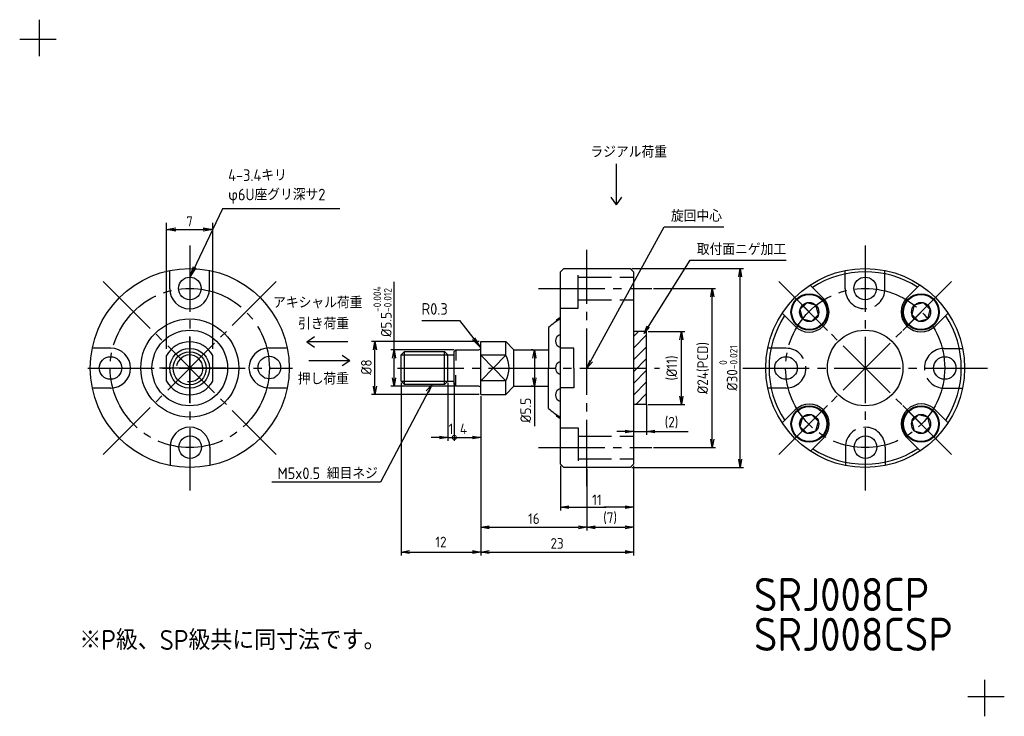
# Model space of a CAD drawing. Header units: millimetres. Extents: x 0 to 148, y 0 to 105.
import ezdxf
from ezdxf.enums import TextEntityAlignment as Align

# ---------------------------------------------------------------- set-up
doc = ezdxf.new("R2010")
doc.units = ezdxf.units.MM
doc.header["$LTSCALE"] = 2
for name, pattern in [('Amconstr', [9999, 9999, 0]), ('GEN3A', [3.125, 2.5, -0.625]), ('GEN7', [13.75, 10, -1.25, 1.25, -1.25]), ('GEN7A', [6.875, 5, -0.625, 0.625, -0.625])]:
    doc.linetypes.add(name, pattern=pattern)
for name, color, linetype in [('0N', 7, 'Continuous'), ('3A', 6, 'GEN3A'), ('4', 3, 'Continuous'), ('4N', 3, 'Continuous'), ('5', 3, 'Continuous'), ('6', 2, 'Continuous'), ('7', 4, 'GEN7'), ('7A', 4, 'GEN7A'), ('7AN', 4, 'GEN7A'), ('KLIN', 1, 'Continuous')]:
    doc.layers.add(name, color=color, linetype=linetype)
for name, color, linetype, lineweight in [('AM_5', 3, 'Continuous', 25), ('AM_8', 1, 'Continuous', 25), ('AM_CL', 1, 'Amconstr', 25)]:
    doc.layers.add(name, color=color, linetype=linetype, lineweight=lineweight)
doc.styles.add('ACISOTS', font='isocp.shx', dxfattribs={"bigfont": 'extfont.shx'})
doc.styles.get("Standard").update_dxf_attribs({"font": 'ISOCP.SHX', "bigfont": 'EXTFONT.SHX'})
doc.dimstyles.new('AM_ISO$0', dxfattribs={"dimtxt": 3.5, "dimasz": 2.5, "dimexe": 1, "dimexo": 1, "dimgap": 1.5, "dimtad": 1, "dimdsep": 46, "dimtxsty": 'STANDARD', "dimcen": 0, "dimclrd": 256, "dimclre": 256, "dimclrt": 2, "dimadec": 0, "dimazin": 2, "dimtp": 0.1, "dimtm": 0.1, "dimtfac": 0.71, "dimtdec": 3, "dimtmove": 0, "dimatfit": 3, "dimfxl": 1, "dimlwd": -1, "dimlwe": -1, "dimarcsym": 0})
doc.dimstyles.new('GEN-ISO', dxfattribs={"dimscale": 2, "dimtxt": 3.2, "dimasz": 2.5, "dimexe": 1, "dimexo": 0.5, "dimgap": 1, "dimtad": 1, "dimdsep": 46, "dimtxsty": 'STANDARD', "dimblk1": 'OPEN', "dimblk2": 'OPEN', "dimsah": 1, "dimcen": 0, "dimclrd": 256, "dimclre": 256, "dimclrt": 2, "dimadec": 0, "dimazin": 0, "dimtp": 0.1, "dimtm": 0.1, "dimtfac": 0.71, "dimtdec": 3, "dimtmove": 0, "dimatfit": 3, "dimldrblk": 'OPEN', "dimfxl": 1, "dimtzin": 0, "dimarcsym": 0})
doc.dimstyles.new('GEN-ISO$0', dxfattribs={"dimtxt": 3.2, "dimasz": 2.5, "dimexe": 1, "dimexo": 0.5, "dimgap": 1, "dimtad": 1, "dimdsep": 46, "dimtxsty": 'STANDARD', "dimblk1": 'OPEN', "dimblk2": 'OPEN', "dimsah": 1, "dimcen": 0, "dimclrd": 256, "dimclre": 256, "dimclrt": 2, "dimadec": 0, "dimazin": 0, "dimtp": 0.1, "dimtm": 0.1, "dimtfac": 0.71, "dimtdec": 3, "dimtmove": 0, "dimatfit": 3, "dimldrblk": 'OPEN', "dimfxl": 1, "dimtzin": 0, "dimarcsym": 0})

# ---------------------------------------------------------------- blocks, each defined once
blk = doc.blocks.new('_OPEN')
at = {"color": 0, "linetype": 'ByBlock'}
for p, q in [((-1, 0.17), (0, 0)), ((0, 0), (-1, -0.17)), ((0, 0), (-1, 0))]:
    blk.add_line(p, q, dxfattribs=at)
blk = doc.blocks.new('*D5')
at = {"layer": '5', "lineweight": -2, "transparency": 16777216}
for p, q in [((95.58, 64.5), (104.96, 64.5)), ((104.46, 41.75), (104.46, 63.25)), ((95.58, 40.5), (104.96, 40.5))]:
    blk.add_line(p, q, dxfattribs=at)
at = {"layer": 'DEFPOINTS', "color": 0, "transparency": 16777216}
for p in [(95.33, 64.5), (104.46, 64.5), (95.33, 40.5)]:
    blk.add_point(p, dxfattribs=at)
at = {"layer": '5', "lineweight": -2, "transparency": 16777216, "xscale": 1.25, "yscale": 1.25, "zscale": 1.25}
for p, rotation in [((104.46, 64.5), 90), ((104.46, 40.5), 270)]:
    blk.add_blockref('_OPEN', p, dxfattribs=dict(at, rotation=rotation))
at = {"layer": '5', "color": 2, "transparency": 16777216, "insert": (103.08, 52.5), "char_height": 1.6, "attachment_point": 5, "rotation": 90}
blk.add_mtext('%%c24(PCD)', dxfattribs=at)
blk = doc.blocks.new('*D6')
at = {"layer": '5', "lineweight": -2, "transparency": 16777216}
for p, q in [((92.3, 67.5), (109.16, 67.5)), ((108.66, 38.75), (108.66, 66.25)), ((92.3, 37.5), (109.16, 37.5))]:
    blk.add_line(p, q, dxfattribs=at)
at = {"layer": 'DEFPOINTS', "color": 0, "transparency": 16777216}
for p in [(92.05, 67.5), (108.66, 67.5), (92.05, 37.5)]:
    blk.add_point(p, dxfattribs=at)
at = {"layer": '5', "lineweight": -2, "transparency": 16777216, "xscale": 1.25, "yscale": 1.25, "zscale": 1.25}
for p, rotation in [((108.66, 67.5), 90), ((108.66, 37.5), 270)]:
    blk.add_blockref('_OPEN', p, dxfattribs=dict(at, rotation=rotation))
at = {"layer": '5', "color": 2, "transparency": 16777216, "insert": (106.89, 52.5), "char_height": 1.6, "attachment_point": 5, "rotation": 90}
blk.add_mtext('%%c30{}{\\H0.71x;\\C3;\\S 0^ -0.021;}', dxfattribs=at)
blk = doc.blocks.new('*D7')
at = {"layer": '5', "lineweight": -2, "transparency": 16777216}
for p, q in [((56.46, 55.25), (56.46, 65.51)), ((65.55, 55.25), (55.96, 55.25)), ((56.46, 51), (56.46, 54)), ((65.55, 49.75), (55.96, 49.75))]:
    blk.add_line(p, q, dxfattribs=at)
at = {"layer": 'DEFPOINTS', "color": 0, "transparency": 16777216}
for p in [(56.46, 55.25), (65.8, 55.25), (65.8, 49.75)]:
    blk.add_point(p, dxfattribs=at)
at = {"layer": '5', "lineweight": -2, "transparency": 16777216, "xscale": 1.25, "yscale": 1.25, "zscale": 1.25}
for p, rotation in [((56.46, 55.25), 90), ((56.46, 49.75), 270)]:
    blk.add_blockref('_OPEN', p, dxfattribs=dict(at, rotation=rotation))
at = {"layer": '5', "color": 2, "transparency": 16777216, "insert": (54.72, 61), "char_height": 1.6, "attachment_point": 5, "rotation": 90}
blk.add_mtext('%%c5.5{}{\\H0.71x;\\C3;\\S-0.004^ -0.012;}', dxfattribs=at)
blk = doc.blocks.new('*D8')
at = {"layer": '5', "lineweight": -2, "transparency": 16777216}
for p, q in [((69.55, 48.25), (69.55, 24.26)), ((92.55, 37.75), (92.55, 24.26)), ((70.8, 24.76), (91.3, 24.76))]:
    blk.add_line(p, q, dxfattribs=at)
at = {"layer": 'DEFPOINTS', "color": 0, "transparency": 16777216}
for p in [(69.55, 48.5), (92.55, 38), (92.55, 24.76)]:
    blk.add_point(p, dxfattribs=at)
at = {"layer": '5', "lineweight": -2, "transparency": 16777216, "xscale": 1.25, "yscale": 1.25, "zscale": 1.25, "rotation": 180}
blk.add_blockref('_OPEN', (69.55, 24.76), dxfattribs=at)
at = {"layer": '5', "lineweight": -2, "transparency": 16777216, "xscale": 1.25, "yscale": 1.25, "zscale": 1.25}
blk.add_blockref('_OPEN', (92.55, 24.76), dxfattribs=at)
at = {"layer": '5', "color": 2, "transparency": 16777216, "insert": (81.05, 26.06), "char_height": 1.6, "attachment_point": 5}
blk.add_mtext('23', dxfattribs=at)
blk = doc.blocks.new('*D9')
at = {"layer": '5', "lineweight": -2, "transparency": 16777216}
for p, q in [((92.55, 37.75), (92.55, 27.99)), ((85.55, 34.24), (85.55, 27.99)), ((86.8, 28.49), (91.3, 28.49))]:
    blk.add_line(p, q, dxfattribs=at)
at = {"layer": 'DEFPOINTS', "color": 0, "transparency": 16777216}
for p in [(92.55, 38), (85.55, 34.49), (92.55, 28.49)]:
    blk.add_point(p, dxfattribs=at)
at = {"layer": '5', "lineweight": -2, "transparency": 16777216, "xscale": 1.25, "yscale": 1.25, "zscale": 1.25, "rotation": 180}
blk.add_blockref('_OPEN', (85.55, 28.49), dxfattribs=at)
at = {"layer": '5', "lineweight": -2, "transparency": 16777216, "xscale": 1.25, "yscale": 1.25, "zscale": 1.25}
blk.add_blockref('_OPEN', (92.55, 28.49), dxfattribs=at)
at = {"layer": '5', "color": 2, "transparency": 16777216, "insert": (89.05, 29.87), "char_height": 1.6, "attachment_point": 5}
blk.add_mtext('(7)', dxfattribs=at)
blk = doc.blocks.new('*D10')
at = {"layer": '5', "lineweight": -2, "transparency": 16777216}
for p, q in [((57.55, 50.25), (57.55, 24.26)), ((69.55, 48.25), (69.55, 24.26)), ((58.8, 24.76), (68.3, 24.76))]:
    blk.add_line(p, q, dxfattribs=at)
at = {"layer": 'DEFPOINTS', "color": 0, "transparency": 16777216}
for p in [(57.55, 50.5), (69.55, 48.5), (69.55, 24.76)]:
    blk.add_point(p, dxfattribs=at)
at = {"layer": '5', "lineweight": -2, "transparency": 16777216, "xscale": 1.25, "yscale": 1.25, "zscale": 1.25, "rotation": 180}
blk.add_blockref('_OPEN', (57.55, 24.76), dxfattribs=at)
at = {"layer": '5', "lineweight": -2, "transparency": 16777216, "xscale": 1.25, "yscale": 1.25, "zscale": 1.25}
blk.add_blockref('_OPEN', (69.55, 24.76), dxfattribs=at)
at = {"layer": '5', "color": 2, "transparency": 16777216, "insert": (63.53, 26.27), "char_height": 1.6, "attachment_point": 5}
blk.add_mtext('12', dxfattribs=at)
blk = doc.blocks.new('*D11')
at = {"layer": '5', "lineweight": -2, "transparency": 16777216}
for p, q in [((81.55, 37.75), (81.55, 31.02)), ((92.55, 37.75), (92.55, 31.02)), ((82.8, 31.52), (85.99, 31.52)), ((91.3, 31.52), (88.11, 31.52))]:
    blk.add_line(p, q, dxfattribs=at)
at = {"layer": 'DEFPOINTS', "color": 0, "transparency": 16777216}
for p in [(81.55, 38), (92.55, 38), (92.55, 31.52)]:
    blk.add_point(p, dxfattribs=at)
at = {"layer": '5', "lineweight": -2, "transparency": 16777216, "xscale": 1.25, "yscale": 1.25, "zscale": 1.25, "rotation": 180}
blk.add_blockref('_OPEN', (81.55, 31.52), dxfattribs=at)
at = {"layer": '5', "lineweight": -2, "transparency": 16777216, "xscale": 1.25, "yscale": 1.25, "zscale": 1.25}
blk.add_blockref('_OPEN', (92.55, 31.52), dxfattribs=at)
at = {"layer": '5', "color": 2, "transparency": 16777216, "insert": (87.05, 32.63), "char_height": 1.6, "attachment_point": 5}
blk.add_mtext('11', dxfattribs=at)
blk = doc.blocks.new('_DotSmall')
at = {"color": 0, "linetype": 'ByBlock', "const_width": 0.5}
blk.add_lwpolyline([(-0.0625, 0, 1), (0.0625, 0, 1)], format="xyb", close=True, dxfattribs=at)
blk = doc.blocks.new('*D12')
at = {"layer": '5', "lineweight": -2, "transparency": 16777216}
for p, q in [((65.55, 49.75), (65.55, 41.53)), ((69.55, 48.25), (69.55, 41.53)), ((65.55, 42.03), (68.3, 42.03))]:
    blk.add_line(p, q, dxfattribs=at)
at = {"layer": 'DEFPOINTS', "color": 0, "transparency": 16777216}
for p in [(65.55, 50), (69.55, 48.5), (69.55, 42.03)]:
    blk.add_point(p, dxfattribs=at)
at = {"layer": '5', "lineweight": -2, "transparency": 16777216, "xscale": 1.25, "yscale": 1.25, "zscale": 1.25, "rotation": 180}
blk.add_blockref('_DotSmall', (65.55, 42.03), dxfattribs=at)
at = {"layer": '5', "lineweight": -2, "transparency": 16777216, "xscale": 1.25, "yscale": 1.25, "zscale": 1.25}
blk.add_blockref('_OPEN', (69.55, 42.03), dxfattribs=at)
at = {"layer": '5', "color": 2, "transparency": 16777216, "insert": (66.93, 43.33), "char_height": 1.6, "attachment_point": 5}
blk.add_mtext('4', dxfattribs=at)
blk = doc.blocks.new('*D13')
at = {"layer": '5', "lineweight": -2, "transparency": 16777216}
for p, q in [((77.37, 55.25), (77.12, 55.25)), ((77.62, 54), (77.62, 51)), ((77.37, 49.75), (77.12, 49.75)), ((77.62, 49.75), (77.62, 43.75))]:
    blk.add_line(p, q, dxfattribs=at)
at = {"layer": 'DEFPOINTS', "color": 0, "transparency": 16777216}
for p in [(77.62, 55.25), (77.62, 55.25), (77.62, 49.75)]:
    blk.add_point(p, dxfattribs=at)
at = {"layer": '5', "lineweight": -2, "transparency": 16777216, "xscale": 1.25, "yscale": 1.25, "zscale": 1.25}
for p, rotation in [((77.62, 55.25), 90), ((77.62, 49.75), 270)]:
    blk.add_blockref('_OPEN', p, dxfattribs=dict(at, rotation=rotation))
at = {"layer": '5', "color": 2, "transparency": 16777216, "insert": (76.32, 46.13), "char_height": 1.6, "attachment_point": 5, "rotation": 90}
blk.add_mtext('%%c5.5', dxfattribs=at)
blk = doc.blocks.new('*D14')
at = {"layer": '5', "lineweight": -2, "transparency": 16777216}
for p, q in [((69.3, 56.5), (53.08, 56.5)), ((53.58, 49.75), (53.58, 55.25)), ((69.3, 48.5), (53.08, 48.5))]:
    blk.add_line(p, q, dxfattribs=at)
at = {"layer": 'DEFPOINTS', "color": 0, "transparency": 16777216}
for p in [(53.58, 56.5), (69.55, 56.5), (69.55, 48.5)]:
    blk.add_point(p, dxfattribs=at)
at = {"layer": '5', "lineweight": -2, "transparency": 16777216, "xscale": 1.25, "yscale": 1.25, "zscale": 1.25}
for p, rotation in [((53.58, 56.5), 90), ((53.58, 48.5), 270)]:
    blk.add_blockref('_OPEN', p, dxfattribs=dict(at, rotation=rotation))
at = {"layer": '5', "color": 2, "transparency": 16777216, "insert": (52.28, 52.63), "char_height": 1.6, "attachment_point": 5, "rotation": 90}
blk.add_mtext('%%c8', dxfattribs=at)
blk = doc.blocks.new('*D15')
at = {"layer": '5', "lineweight": -2, "transparency": 16777216}
for p, q in [((92.55, 46.75), (92.55, 42.43)), ((94.55, 47.05), (94.55, 42.43)), ((91.3, 42.93), (90.05, 42.93)), ((92.55, 42.93), (94.55, 42.93)), ((95.8, 42.93), (97.05, 42.93))]:
    blk.add_line(p, q, dxfattribs=at)
at = {"layer": 'DEFPOINTS', "color": 0, "transparency": 16777216}
for p in [(92.55, 47), (94.55, 47.3), (94.55, 42.93)]:
    blk.add_point(p, dxfattribs=at)
at = {"layer": '5', "lineweight": -2, "transparency": 16777216, "xscale": 1.25, "yscale": 1.25, "zscale": 1.25}
blk.add_blockref('_OPEN', (92.55, 42.93), dxfattribs=at)
at = {"layer": '5', "lineweight": -2, "transparency": 16777216, "xscale": 1.25, "yscale": 1.25, "zscale": 1.25, "rotation": 180}
blk.add_blockref('_OPEN', (94.55, 42.93), dxfattribs=at)
at = {"layer": '5', "color": 2, "transparency": 16777216, "insert": (98.31, 44.26), "char_height": 1.6, "attachment_point": 5}
blk.add_mtext('(2)', dxfattribs=at)
blk = doc.blocks.new('*D18')
at = {"layer": '5', "lineweight": -2, "transparency": 16777216}
for p, q in [((94.8, 58), (100.3, 58)), ((99.8, 48.25), (99.8, 56.75)), ((94.8, 47), (100.3, 47))]:
    blk.add_line(p, q, dxfattribs=at)
at = {"layer": 'DEFPOINTS', "color": 0, "transparency": 16777216}
for p in [(94.55, 58), (99.8, 58), (94.55, 47)]:
    blk.add_point(p, dxfattribs=at)
at = {"layer": '5', "lineweight": -2, "transparency": 16777216, "xscale": 1.25, "yscale": 1.25, "zscale": 1.25}
for p, rotation in [((99.8, 58), 90), ((99.8, 47), 270)]:
    blk.add_blockref('_OPEN', p, dxfattribs=dict(at, rotation=rotation))
at = {"layer": '5', "color": 2, "transparency": 16777216, "insert": (98.42, 52.5), "char_height": 1.6, "attachment_point": 5, "rotation": 90}
blk.add_mtext('(%%c11)', dxfattribs=at)
blk = doc.blocks.new('*D16')
at = {"layer": '5', "lineweight": -2, "transparency": 16777216}
for p, q in [((64.55, 50.25), (64.55, 41.53)), ((65.55, 50.25), (65.55, 41.53)), ((63.3, 42.03), (62.05, 42.03)), ((64.55, 42.03), (65.55, 42.03)), ((65.55, 42.03), (66.8, 42.03))]:
    blk.add_line(p, q, dxfattribs=at)
at = {"layer": 'DEFPOINTS', "color": 0, "transparency": 16777216}
for p in [(64.55, 50.5), (65.55, 50.5), (65.55, 42.03)]:
    blk.add_point(p, dxfattribs=at)
at = {"layer": '5', "lineweight": -2, "transparency": 16777216, "xscale": 1.25, "yscale": 1.25, "zscale": 1.25}
blk.add_blockref('_OPEN', (64.55, 42.03), dxfattribs=at)
at = {"layer": '5', "lineweight": -2, "transparency": 16777216, "xscale": 1.25, "yscale": 1.25, "zscale": 1.25, "rotation": 180}
blk.add_blockref('_DotSmall', (65.55, 42.03), dxfattribs=at)
at = {"layer": '5', "color": 2, "transparency": 16777216, "insert": (65.05, 43.33), "char_height": 1.6, "attachment_point": 5}
blk.add_mtext('1', dxfattribs=at)
blk = doc.blocks.new('*D17')
at = {"layer": '5', "lineweight": -2, "transparency": 16777216}
for p, q in [((69.55, 48.25), (69.55, 27.99)), ((85.55, 37.25), (85.55, 27.99)), ((70.8, 28.49), (84.3, 28.49))]:
    blk.add_line(p, q, dxfattribs=at)
at = {"layer": 'DEFPOINTS', "color": 0, "transparency": 16777216}
for p in [(69.55, 48.5), (85.55, 37.5), (85.55, 28.49)]:
    blk.add_point(p, dxfattribs=at)
at = {"layer": '5', "lineweight": -2, "transparency": 16777216, "xscale": 1.25, "yscale": 1.25, "zscale": 1.25, "rotation": 180}
blk.add_blockref('_OPEN', (69.55, 28.49), dxfattribs=at)
at = {"layer": '5', "lineweight": -2, "transparency": 16777216, "xscale": 1.25, "yscale": 1.25, "zscale": 1.25}
blk.add_blockref('_OPEN', (85.55, 28.49), dxfattribs=at)
at = {"layer": '5', "color": 2, "transparency": 16777216, "insert": (77.55, 29.79), "char_height": 1.6, "attachment_point": 5}
blk.add_mtext('16', dxfattribs=at)
blk = doc.blocks.new('*D19')
at = {"layer": '5', "transparency": 16777216}
for p, q in [((22.13, 55.39), (22.13, 74.36)), ((29.13, 55.39), (29.13, 74.36)), ((23.57, 73.36), (27.69, 73.36))]:
    blk.add_line(p, q, dxfattribs=at)
at = {"layer": 'DEFPOINTS', "color": 0, "transparency": 16777216}
for p in [(29.13, 73.36), (22.13, 54.39), (29.13, 54.39)]:
    blk.add_point(p, dxfattribs=at)
at = {"layer": '5', "transparency": 16777216, "xscale": 1.439999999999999, "yscale": 1.439999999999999, "zscale": 1.439999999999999, "rotation": 180}
blk.add_blockref('_OPEN', (22.13, 73.36), dxfattribs=at)
at = {"layer": '5', "transparency": 16777216, "xscale": 1.439999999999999, "yscale": 1.439999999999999, "zscale": 1.439999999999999}
blk.add_blockref('_OPEN', (29.13, 73.36), dxfattribs=at)
at = {"layer": '5', "color": 2, "transparency": 16777216, "insert": (25.63, 74.61), "char_height": 1.5, "attachment_point": 5}
blk.add_mtext('7', dxfattribs=at)
blk = doc.blocks.new('*S54')
at = {"layer": 'AM_5', "color": 3}
for p, q in [((60.63, 59.66), (66.31, 59.66)), ((66.31, 59.66), (68.47, 56.92))]:
    blk.add_line(p, q, dxfattribs=at)
at = {"layer": 'AM_5', "color": 3, "linetype": 'Continuous'}
for p, q in [((68.29, 56.78), (69.55, 55.55)), ((68.47, 56.92), (69.55, 55.55)), ((69.55, 55.55), (68.65, 57.07))]:
    blk.add_line(p, q, dxfattribs=at)
at = {"layer": 'AM_5', "color": 2, "insert": (64.56, 60.53), "char_height": 1.75, "attachment_point": 9, "style": 'ACISOTS'}
blk.add_mtext('R0.3', dxfattribs=at)

msp = doc.modelspace()

# ---------------------------------------------------------------- hatches: boundary and pattern name
at = {"layer": 'AM_8'}
h = msp.add_hatch(dxfattribs=at)
h.set_pattern_fill('_U', color=256, scale=1.25, angle=45, style=0, pattern_type=0)
h.set_pattern_definition([(45, (-249.7171, 119.7933), (-0.8838835, 0.8838835), [])])
h.paths.add_polyline_path([(94.551, 47), (94.551, 58), (92.551, 58), (92.551, 47)])

# ---------------------------------------------------------------- linework, layer by layer
for p, q in [((22.629, 64.429), (22.629, 67.192)), ((28.629, 64.429), (28.629, 67.201)), ((121.184, 63.041), (119.224, 65.001)), ((133.811, 63.072), (135.766, 65.026)), ((116.941, 58.798), (114.987, 60.752)), ((138.054, 58.829), (140.015, 60.79)), ((79.759, 58.583), (79.759, 52.5)), ((69.551, 48.5), (69.551, 56.5)), ((69.551, 56.5), (73.301, 56.5)), ((74.551, 55.25), (73.301, 56.5)), ((73.301, 54.436), (73.301, 56.5)), ((13.722, 55.478), (10.949, 55.478)), ((37.58, 55.522), (40.343, 55.522)), ((64.051, 50), (64.051, 55)), ((64.551, 54.5), (64.051, 55)), ((65.551, 55), (65.801, 55.25)), ((65.551, 50), (65.551, 55)), ((65.801, 55.25), (69.251, 55.25)), ((65.801, 55.25), (65.801, 53.613)), ((74.551, 55.25), (79.759, 55.25)), ((74.551, 49.75), (74.551, 55.25)), ((83.551, 55.5), (81.551, 55.5)), ((83.551, 52.5), (83.551, 55.5)), ((22.135, 50.516), (22.135, 54.389)), ((29.135, 50.516), (29.135, 54.389)), ((64.551, 50.5), (64.551, 54.5)), ((64.551, 50.5), (64.551, 54.5)), ((64.551, 50.5), (64.551, 54.5)), ((64.551, 50.5), (64.551, 54.5)), ((64.551, 54.5), (65.551, 54.5)), ((73.301, 54.436), (69.551, 54.436)), ((79.759, 46.417), (79.759, 52.5)), ((83.551, 52.5), (83.551, 49.5)), ((64.551, 50.5), (64.051, 50)), ((64.551, 50.5), (65.551, 50.5)), ((65.801, 49.75), (65.801, 51.397)), ((73.301, 50.564), (69.551, 50.564)), ((73.301, 48.5), (73.301, 50.564)), ((13.722, 49.478), (10.958, 49.478)), ((37.58, 49.522), (40.352, 49.522)), ((65.801, 49.75), (65.551, 50)), ((69.251, 49.75), (65.801, 49.75)), ((74.551, 49.75), (73.301, 48.5)), ((74.551, 49.75), (79.759, 49.75)), ((83.551, 49.5), (81.551, 49.5)), ((69.551, 48.5), (73.301, 48.5)), ((116.973, 46.171), (115.012, 44.21)), ((138.086, 46.202), (140.04, 44.248)), ((121.216, 41.928), (119.261, 39.974)), ((133.843, 41.959), (135.803, 39.999)), ((22.673, 40.571), (22.673, 37.799)), ((28.673, 40.571), (28.673, 37.808))]:
    msp.add_line(p, q)
for points in [[(81.551, 66), (81.551, 67), (82.051, 67.5), (92.051, 67.5), (92.551, 67), (92.551, 38)], [(81.551, 52.5), (81.551, 67)], [(64.051, 50), (58.051, 50), (57.551, 50.5), (57.551, 54.5), (58.051, 55), (64.051, 55)], [(81.551, 38), (81.551, 52.5)], [(92.551, 39), (92.551, 38), (92.051, 37.5), (82.051, 37.5), (81.551, 38)]]:
    msp.add_lwpolyline(points)
for centre, radius in [((25.651, 52.5), 15), ((127.514, 52.5), 15), ((25.651, 64.5), 1.7), ((127.514, 64.5), 1.7), ((25.651, 52.5), 7.386), ((25.651, 52.5), 5.7), ((127.514, 52.5), 5.7), ((25.635, 52.453), 3), ((13.71, 52.5), 1.7), ((37.651, 52.559), 1.7), ((115.573, 52.5), 1.7), ((139.514, 52.5), 1.7), ((25.71, 40.559), 1.7), ((127.573, 40.559), 1.7)]:
    msp.add_circle(centre, radius)
for centre, radius, start, end in [((127.514, 52.5), 14.5, 57.03031, 123.14919), ((25.629, 64.429), 3, 180, 0), ((119.063, 60.919), 3, 225, 45), ((135.933, 60.951), 3, 135, 315), ((85.551, 52.5), 8.4, 118.43689, 133.6), ((81.829, 59.102), 1.029, 105.65074, 158.76908), ((127.514, 52.5), 14.5, 147.03031, 213.14919), ((127.514, 52.5), 14.5, 327.03031, 33.14919), ((25.635, 52.453), 4, 28.95502, 151.04498), ((81.829, 56.572), 1.029, 105.65074, 254.34926), ((13.722, 52.478), 3, 270, 90), ((37.58, 52.522), 3, 90, 270), ((69.251, 55.55), 0.3, 270, 0), ((69.801, 52.5), 4, 331.04498, 28.95502), ((81.829, 52.5), 1.029, 105.65074, 254.34926), ((25.635, 52.453), 4, 208.95502, 331.04498), ((69.251, 49.45), 0.3, 360, 90), ((81.829, 48.428), 1.029, 105.65074, 254.34926), ((85.551, 52.5), 8.4, 226.4, 241.56311), ((119.094, 44.049), 3, 315, 135), ((135.964, 44.081), 3, 45, 225), ((81.829, 45.898), 1.029, 201.23092, 254.34926), ((25.673, 40.571), 3, 0, 180), ((127.514, 52.5), 14.5, 237.03031, 303.14919)]:
    msp.add_arc(centre, radius, start, end)
at = {"layer": '0N'}
for p, q in [((118.705, 62.329), (117.684, 61.309)), ((117.684, 61.309), (118.058, 59.914)), ((120.099, 61.956), (118.705, 62.329)), ((120.473, 60.561), (120.099, 61.956)), ((134.928, 61.956), (134.554, 60.561)), ((136.322, 62.329), (134.928, 61.956)), ((137.343, 61.309), (136.322, 62.329)), ((136.969, 59.914), (137.343, 61.309)), ((118.058, 59.914), (119.452, 59.541)), ((119.452, 59.541), (120.473, 60.561)), ((134.554, 60.561), (135.575, 59.541)), ((135.575, 59.541), (136.969, 59.914)), ((118.058, 45.086), (117.684, 43.691)), ((119.452, 45.459), (118.058, 45.086)), ((120.473, 44.439), (119.452, 45.459)), ((135.575, 45.459), (134.554, 44.439)), ((136.969, 45.086), (135.575, 45.459)), ((137.343, 43.691), (136.969, 45.086)), ((117.684, 43.691), (118.705, 42.671)), ((120.099, 43.044), (120.473, 44.439)), ((134.554, 44.439), (134.928, 43.044)), ((136.322, 42.671), (137.343, 43.691)), ((118.705, 42.671), (120.099, 43.044)), ((134.928, 43.044), (136.322, 42.671))]:
    msp.add_line(p, q, dxfattribs=at)
for centre, radius in [((119.078, 60.935), 2.75), ((119.078, 60.935), 2.65), ((119.078, 60.935), 1.443), ((135.949, 60.935), 2.75), ((135.949, 60.935), 2.65), ((135.949, 60.935), 1.443), ((25.635, 52.453), 2.5), ((119.078, 44.065), 2.75), ((119.078, 44.065), 2.65), ((135.949, 44.065), 2.75), ((135.949, 44.065), 2.65), ((119.078, 44.065), 1.443), ((135.949, 44.065), 1.443)]:
    msp.add_circle(centre, radius, dxfattribs=at)
at = {"layer": '3A'}
for p, q in [((84.251, 61.505), (84.251, 67.5)), ((124.491, 64.429), (124.491, 67.192)), ((130.491, 64.429), (130.491, 67.201)), ((84.251, 66.2), (92.551, 66.2)), ((84.251, 62.8), (92.551, 62.8)), ((81.551, 61.505), (84.251, 61.505)), ((115.585, 55.478), (112.812, 55.478)), ((139.442, 55.463), (142.206, 55.463)), ((115.585, 49.478), (112.821, 49.478)), ((139.442, 49.463), (142.215, 49.463)), ((81.551, 43.495), (84.251, 43.495)), ((84.251, 43.495), (84.251, 37.5)), ((84.251, 42.2), (92.551, 42.2)), ((124.536, 40.571), (124.536, 37.799)), ((130.536, 40.571), (130.536, 37.808)), ((84.251, 38.8), (92.551, 38.8))]:
    msp.add_line(p, q, dxfattribs=at)
for centre, start, end in [((127.491, 64.429), 180, 0), ((115.585, 52.478), 270, 90), ((139.442, 52.463), 90, 270), ((127.536, 40.571), 0, 180)]:
    msp.add_arc(centre, 3, start, end, dxfattribs=at)
at = {"layer": '4'}
for p, q in [((25.679, 66.129), (26.223, 67.809)), ((25.679, 66.129), (26.639, 67.611)), ((94.163, 57.698), (94.652, 58.867)), ((94.163, 57.698), (95.005, 58.645)), ((58.051, 50), (58.051, 55)), ((57.551, 54.5), (64.551, 54.5)), ((69.551, 50.564), (73.301, 54.436)), ((73.301, 50.564), (69.551, 54.436)), ((85.551, 52.5), (86.041, 53.669)), ((85.551, 52.5), (86.393, 53.447)), ((57.551, 50.5), (64.551, 50.5)), ((97.051, 42.926), (100.8, 42.926)), ((85.993, 31.523), (88.474, 31.523))]:
    msp.add_line(p, q, dxfattribs=at)
at = {"layer": '4N'}
msp.add_arc((25.635, 52.453), 2.009, 260, 170, dxfattribs=at)
at = {"layer": '5', "color": 3}
for p, q in [((30.603, 76.488), (25.679, 66.129)), ((32.625, 76.488), (30.603, 76.488)), ((48.267, 76.488), (32.625, 76.488))]:
    msp.add_line(p, q, dxfattribs=at)
at = {"layer": '5'}
for p, q in [((85.551, 52.5), (97.218, 73.795)), ((97.218, 73.795), (106.175, 73.795)), ((94.163, 57.698), (101.124, 68.764)), ((101.124, 68.764), (115.621, 68.764))]:
    msp.add_line(p, q, dxfattribs=at)
msp.add_lwpolyline([(61.286, 49.035), (62.148, 49.965), (61.636, 48.805), (62.148, 49.965), (54.404, 35.277), (38.028, 35.277)], dxfattribs=at)
at = {"layer": '7'}
for p, q in [((90.017, 77.08), (90.017, 83.285)), ((90.017, 77.08), (89.219, 78.266)), ((90.017, 77.08), (90.816, 78.266)), ((43.285, 56.447), (44.471, 57.246)), ((49.49, 56.447), (43.285, 56.447)), ((43.285, 56.447), (44.471, 55.649)), ((49.797, 53.602), (43.592, 53.602)), ((49.797, 53.602), (48.611, 54.4)), ((49.797, 53.602), (48.611, 52.803))]:
    msp.add_line(p, q, dxfattribs=at)
at = {"layer": '7A'}
for p, q in [((25.651, 70.944), (25.651, 34.056)), ((85.551, 34.692), (85.551, 70.308)), ((127.514, 70.944), (127.514, 34.056)), ((12.609, 65.542), (38.693, 39.458)), ((12.609, 39.458), (38.693, 65.542)), ((114.471, 39.458), (140.556, 65.542)), ((114.471, 65.542), (140.556, 39.458)), ((25.651, 47.231), (25.651, 57.675)), ((10.281, 52.5), (41.144, 52.5)), ((31.069, 52.5), (20.265, 52.5)), ((56.977, 52.5), (96.502, 52.5)), ((109.069, 52.5), (145.958, 52.5))]:
    msp.add_line(p, q, dxfattribs=at)
for centre in [(25.651, 52.5), (127.514, 52.5)]:
    msp.add_circle(centre, 12, dxfattribs=at)
at = {"layer": '7AN'}
for p, q in [((78.251, 64.5), (95.335, 64.5)), ((121.853, 58.161), (116.282, 63.732)), ((133.174, 58.161), (138.745, 63.732)), ((121.853, 46.839), (116.282, 41.268)), ((133.174, 46.839), (138.745, 41.268)), ((78.251, 40.5), (95.335, 40.5))]:
    msp.add_line(p, q, dxfattribs=at)
at = {"layer": 'AM_CL'}
for p, q in [((3, 99.5), (3, 105)), ((5.5, 102), (0, 102)), ((145.5, 5.5), (145.5, 0)), ((143, 3), (148.5, 3))]:
    msp.add_line(p, q, dxfattribs=at)
at = {"layer": 'KLIN'}
for p, q in [((94.551, 58), (92.551, 58)), ((94.551, 47), (94.551, 58)), ((94.551, 47.3), (94.551, 57.7)), ((94.551, 47), (92.551, 47))]:
    msp.add_line(p, q, dxfattribs=at)

# ---------------------------------------------------------------- block references
at = {"layer": 'AM_5'}
msp.add_blockref('*S54', (0, 0), dxfattribs=at)

# ---------------------------------------------------------------- texts
at = {"layer": '5', "color": 2, "insert": (31.44, 77.242), "char_height": 1.75, "attachment_point": 7, "style": 'ACISOTS'}
msp.add_mtext('4-3.4キリ\\Pφ6U座グリ深サ2', dxfattribs=at)
at = {"layer": '5', "color": 2, "char_height": 1.75, "attachment_point": 5}
for s, insert in [('旋回中心', (102.072, 75.42)), ('取付面ニゲ加工', (108.86, 70.389))]:
    msp.add_mtext(s, dxfattribs=dict(at, insert=insert))
at = {"layer": '6'}
msp.add_text(' M5x0.5 細目ネジ', height=1.75, dxfattribs=at).set_placement((54.014, 35.756), align=Align.RIGHT)
for s, height, p in [('SRJ008CP', 5, (110.74, 15.856)), ('SRJ008CSP', 5, (110.74, 9.856)), ('※P級、SP級共に同寸法です。', 3, (9, 10))]:
    msp.add_text(s, height=height, dxfattribs=at).set_placement(p)
at = {"layer": '7', "char_height": 1.75, "attachment_point": 7, "style": 'ACISOTS'}
for s, insert in [('ラジアル荷重', (86.073, 84.197)), ('アキシャル荷重', (38.223, 61.474)), ('引き荷重', (41.985, 58.302)), ('押し荷重', (41.95, 49.997))]:
    msp.add_mtext(s, dxfattribs=dict(at, insert=insert))

# ---------------------------------------------------------------- dimensions: what is measured, and where the dimension line sits
at = {"layer": '5'}
for base, p1, p2, dimstyle, override, picture, middle in [((29.135, 73.361), (22.135, 54.389), (29.135, 54.389), 'AM_ISO$0', {"dimtxt": 1.5, "dimasz": 1.44, "dimgap": 0.5, "dimblk1": 'OPEN', "dimblk2": 'OPEN', "dimsah": 1, "dimtp": -0.05, "dimtm": 0.2}, '*D19', (25.635, 74.611)), ((65.551, 42.028), (64.551, 50.5), (65.551, 50.5), 'GEN-ISO$0', {"dimscale": 0.5, "dimtxt": 3.2, "dimexo": 0.5, "dimgap": 1, "dimpost": '', "dimblk2": 'DotSmall', "dimsah": 1, "dimtp": 0.01, "dimtm": 0.01, "dimtdec": 2, "dimtix": 1, "dimtmove": 2, "dimldrblk": 'OPEN'}, '*D16', (65.051, 43.328)), ((92.551, 24.756), (69.551, 48.5), (92.551, 38), 'GEN-ISO', {"dimscale": 0.5, "dimtix": 1, "dimtmove": 2}, '*D8', (81.051, 26.056)), ((85.551, 28.486), (69.551, 48.5), (85.551, 37.5), 'GEN-ISO', {"dimscale": 0.5, "dimtp": 0.01, "dimtm": 0.01, "dimtdec": 2, "dimtix": 1, "dimtmove": 2}, '*D17', (77.551, 29.786))]:
    dim = msp.add_linear_dim(base=base, p1=p1, p2=p2, dimstyle=dimstyle, override=override, dxfattribs=at)
    dim.commit()
    dim.dimension.update_dxf_attribs({"geometry": picture, "text_midpoint": middle})
for base, p1, p2, text, override, picture, middle in [((56.465, 55.25), (65.801, 49.75), (65.801, 55.25), '%%c<>{}{\\H0.71x;\\C3;\\S-0.004^ -0.012;}', {"dimscale": 0.5, "dimtp": -0.004, "dimtm": 0.012, "dimtdec": 3, "dimtzin": 0}, '*D7', (56.465, 61.005)), ((53.584, 56.5), (69.551, 48.5), (69.551, 56.5), '%%c<>', {"dimscale": 0.5}, '*D14', (53.584, 52.627)), ((77.623, 55.25), (77.623, 49.75), (77.623, 55.25), '%%c<>', {"dimscale": 0.5}, '*D13', (77.623, 46.127))]:
    dim = msp.add_linear_dim(base=base, p1=p1, p2=p2, angle=90, text=text, dimstyle='GEN-ISO', override=override, dxfattribs=at)
    dim.commit()
    dim.dimension.update_dxf_attribs({"geometry": picture, "text_midpoint": middle, "dimtype": 160})
for base, p1, p2, text, dimstyle, override, picture, middle in [((108.657, 67.5), (92.051, 37.5), (92.051, 67.5), '%%c30{}{\\H0.71x;\\C3;\\S 0^ -0.021;}', 'GEN-ISO$0', {"dimscale": 0.5, "dimtxt": 3.2, "dimexo": 0.5, "dimgap": 1, "dimpost": '', "dimsah": 1, "dimtp": 0.01, "dimtm": 0.01, "dimtdec": 2, "dimtix": 1, "dimtmove": 2, "dimldrblk": 'OPEN'}, '*D6', (106.888, 52.5)), ((104.457, 64.5), (95.335, 40.5), (95.335, 64.5), '%%c24(PCD)', 'GEN-ISO', {"dimscale": 0.5, "dimtdec": 1}, '*D5', (103.077, 52.5)), ((99.804, 58), (94.551, 47), (94.551, 58), '(%%c<>)', 'GEN-ISO$0', {"dimscale": 0.5, "dimtxt": 3.2, "dimexo": 0.5, "dimgap": 1, "dimpost": '', "dimsah": 1, "dimtp": 0.01, "dimtm": 0.01, "dimtdec": 2, "dimtix": 1, "dimtmove": 2, "dimldrblk": 'OPEN'}, '*D18', (98.424, 52.5))]:
    dim = msp.add_linear_dim(base=base, p1=p1, p2=p2, angle=90, text=text, dimstyle=dimstyle, override=override, dxfattribs=at)
    dim.commit()
    dim.dimension.update_dxf_attribs({"geometry": picture, "text_midpoint": middle})
for base, p1, p2, override, picture, middle in [((69.551, 24.756), (57.551, 50.5), (69.551, 48.5), {"dimscale": 0.5, "dimtix": 1, "dimtmove": 2}, '*D10', (63.527, 26.271)), ((69.551, 42.028), (65.551, 50), (69.551, 48.5), {"dimscale": 0.5, "dimblk1": 'DotSmall', "dimblk2": 'OPEN', "dimtp": 0.01, "dimtm": 0.01, "dimtdec": 2, "dimtix": 1, "dimtmove": 2}, '*D12', (66.926, 43.333)), ((92.551, 31.523), (81.551, 38), (92.551, 38), {"dimscale": 0.5, "dimtp": 0.01, "dimtm": 0.01, "dimtdec": 2, "dimtix": 1, "dimtmove": 2}, '*D11', (87.051, 32.628))]:
    dim = msp.add_linear_dim(base=base, p1=p1, p2=p2, dimstyle='GEN-ISO', override=override, dxfattribs=at)
    dim.commit()
    dim.dimension.update_dxf_attribs({"geometry": picture, "text_midpoint": middle, "dimtype": 160})
dim = msp.add_linear_dim(base=(94.551, 42.926), p1=(92.551, 47), p2=(94.551, 47.3), text='(<>)', dimstyle='GEN-ISO$0', override={"dimscale": 0.5, "dimtxt": 3.2, "dimexo": 0.5, "dimgap": 1, "dimpost": '', "dimsah": 1, "dimtp": 0.01, "dimtm": 0.01, "dimtdec": 2, "dimtix": 1, "dimtmove": 2, "dimldrblk": 'OPEN'}, dxfattribs=at)
dim.commit()
dim.dimension.update_dxf_attribs({"geometry": '*D15', "text_midpoint": (98.307, 44.264), "dimtype": 160})
dim = msp.add_linear_dim(base=(92.551, 28.486), p1=(85.551, 34.487), p2=(92.551, 38), text='(<>)', dimstyle='GEN-ISO', override={"dimscale": 0.5, "dimtp": 0.01, "dimtm": 0.01, "dimtdec": 2, "dimtix": 1, "dimtmove": 2}, dxfattribs=at)
dim.commit()
dim.dimension.update_dxf_attribs({"geometry": '*D9', "text_midpoint": (89.051, 29.866)})

doc.saveas('drawing.dxf')
